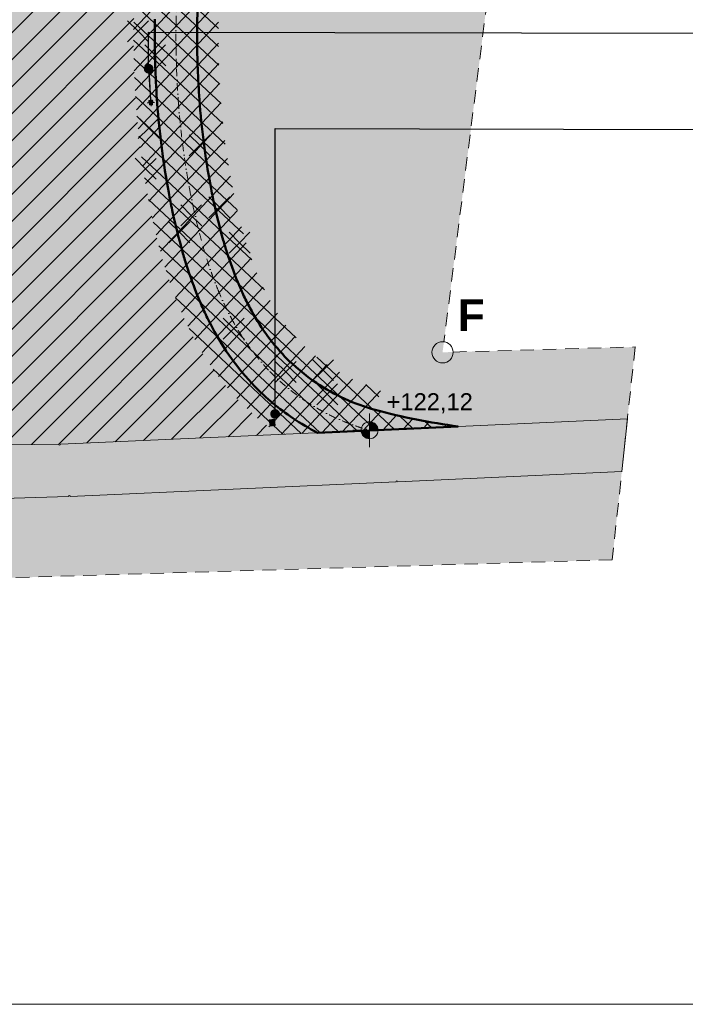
# Model space of a CAD drawing. Header units: millimetres. Extents: x 153785 to 363843, y 18282 to 166787.
# Tile 22 of 67: x 227998 to 259405, y 18282 to 64750. Entities that reach past the tile are written whole.
import ezdxf

# ---------------------------------------------------------------- set-up
doc = ezdxf.new("R2010")
doc.units = ezdxf.units.MM
doc.header["$MEASUREMENT"] = 0
doc.header["$XCLIPFRAME"] = 0
doc.linetypes.add('Kropki i Kreski', pattern=[670.277762, 352.777767, -176.388884, 0, -141.111112])
doc.linetypes.add('Przerywana długa', pattern=[1058.333302, 634.99999, -423.333311])
for name, color, linetype, lineweight in [('0_Nr_pióra__1', 7, 'Continuous', 13), ('0_Nr_pióra__7', 7, 'Continuous', 13), ('2D - Ogólne_Nr_pióra__1', 7, 'Continuous', 13), ('2D - Ogólne_Nr_pióra__121', 255, 'Continuous', 0), ('2D - Ogólne_Nr_pióra__20', 1, 'Continuous', 13), ('2D - Ogólne_Nr_pióra__26', 5, 'Continuous', 50), ('2D - Ogólne_Nr_pióra__38', 30, 'Continuous', 13), ('__Drzewa do wycinki_Nr_pióra__20', 1, 'Continuous', 13), ('Konstrukcja - Słupy_Nr_pióra__1', 7, 'Continuous', 13), ('Opisy - Etykiety_Nr_pióra__1', 7, 'Continuous', 13), ('Opisy - Teksty_Nr_pióra__20', 1, 'Continuous', 13)]:
    doc.layers.add(name, color=color, linetype=linetype, lineweight=lineweight)
for name, color, linetype in [('2D - Ogólne', 7, 'Continuous'), ('_MDCP papierowa', 7, 'Continuous'), ('Opisy - Etykiety', 7, 'Continuous')]:
    doc.layers.add(name, color=color, linetype=linetype)
for name, color, linetype, lineweight, true_color in [('2D - Ogólne_Nr_pióra__82', 7, 'Continuous', 13, 0xaaaaaa), ('2D - Ogólne_Nr_pióra__93', 7, 'Continuous', 13, 0xb5b54a), ('__ Opisy _Nr_pióra__5', 7, 'Continuous', 13, 0x40a5ff), ('Konstrukcja - Ściany zew_Nr_pióra__107', 7, 'Continuous', 5, 0xaaaaaa)]:
    doc.layers.add(name, color=color, linetype=linetype, lineweight=lineweight, true_color=true_color)
doc.styles.add('STYL_AUTOMATYCZNY_1', font='arial.ttf')
doc.styles.add('STYL_AUTOMATYCZNY_4', font='arial.ttf')
doc.dimstyles.new('STYL_AUTOMATYCZNY__4', dxfattribs={"dimtxt": 0.18, "dimasz": 912, "dimexe": 0.18, "dimexo": 0.0625, "dimgap": 0, "dimtad": 0, "dimtih": 1, "dimtoh": 1, "dimdec": 4, "dimzin": 0, "dimdsep": 46, "dimcen": 0.09, "dimadec": 0, "dimazin": 0, "dimtfac": 1, "dimtdec": 4, "dimtmove": 0, "dimatfit": 3, "dimldrblk": 'ARROWHEAD_11', "dimfxl": 1, "dimtolj": 1, "dimtzin": 0, "dimarcsym": 0})
picture_1 = doc.add_image_def('image1.jpg', size_in_pixel=(1754, 2481))
pattern_1 = [(45, (0, 0), (-127.27922, 127.27922), [])]

# ---------------------------------------------------------------- blocks, each defined once
blk = doc.blocks.new('Polilinia_2_5', base_point=(247951, 49052))
at = {"layer": '2D - Ogólne_Nr_pióra__20', "color": 1, "linetype": 'Przerywana długa', "lineweight": 13, "flags": 128}
blk.add_lwpolyline([(248451, 49066), (257038, 49303)], dxfattribs=at)
at = {"layer": '2D - Ogólne_Nr_pióra__20', "color": 1, "linetype": 'Continuous', "lineweight": 13}
blk.add_circle((247951, 49052), 500, dxfattribs=at)
blk = doc.blocks.new('Polilinia_5_5', base_point=(255961, 39265))
at = {"layer": '2D - Ogólne_Nr_pióra__20', "color": 1, "linetype": 'Przerywana długa', "lineweight": 13, "flags": 128}
blk.add_lwpolyline([(255961, 39265), (205491, 37744)], dxfattribs=at)
at = {"layer": '2D - Ogólne_Nr_pióra__20', "color": 1, "linetype": 'Continuous', "lineweight": 13}
blk.add_circle((204991, 37729), 500, dxfattribs=at)
blk = doc.blocks.new('Polilinia_6_5', base_point=(258634, 133310))
at = {"layer": '2D - Ogólne_Nr_pióra__20', "color": 1, "linetype": 'Przerywana długa', "lineweight": 13, "flags": 128}
blk.add_lwpolyline([(258571, 132814), (248014, 49548)], dxfattribs=at)
at = {"layer": '2D - Ogólne_Nr_pióra__20', "color": 1, "linetype": 'Continuous', "lineweight": 13}
blk.add_circle((247951, 49052), 500, dxfattribs=at)
blk = doc.blocks.new('Koty wysokościowe_1_5', base_point=(244510, 45373))
at = {"layer": 'Opisy - Etykiety_Nr_pióra__1', "linetype": 'Continuous', "lineweight": 13}
for points in [[(244510, 45373), (244910, 45373), (244879, 45526), (244793, 45655), (244663, 45742), (244510, 45773)], [(244510, 45373), (244110, 45373), (244140, 45219), (244227, 45090), (244357, 45003), (244510, 44973)]]:
    blk.add_hatch(color=7, dxfattribs=at).paths.add_polyline_path(points)
at = {"layer": 'Opisy - Etykiety_Nr_pióra__1', "color": 7, "linetype": 'Continuous', "lineweight": 13}
for p, q in [((244510, 44573), (244510, 46173)), ((243710, 45373), (245310, 45373))]:
    blk.add_line(p, q, dxfattribs=at)
blk.add_circle((244510, 45373), 400, dxfattribs=at)
at = {"layer": 'Opisy - Etykiety_Nr_pióra__1', "color": 7, "lineweight": 13, "insert": (245310, 46173), "char_height": 800, "attachment_point": 7, "style": 'STYL_AUTOMATYCZNY_1'}
blk.add_mtext('\\A1;{\\pql;\\fArial|b0|i0|c238|p0;\\W1.000000;+122,12}', dxfattribs=at)
blk = doc.blocks.new('ARROWHEAD_11')
at = {"color": 0, "linetype": 'Continuous', "lineweight": 0}
blk.add_line((0, 0), (-1, 0), dxfattribs=at)
at = {"color": 0, "linetype": 'Continuous', "lineweight": 0, "const_width": 0.25, "flags": 128}
blk.add_lwpolyline([(-0.125, 0, 1), (0.125, 0, 1)], format="xyb", close=True, dxfattribs=at)

msp = doc.modelspace()

# ---------------------------------------------------------------- hatches: boundary and pattern name
at = {"layer": '2D - Ogólne_Nr_pióra__121', "linetype": 'Continuous', "lineweight": 0, "true_color": 0xffffff}
msp.add_hatch(color=7, dxfattribs=at).paths.add_polyline_path([(239770.682, 45859.169), (240018.229, 45894.106), (240060.153, 45597.049), (239812.606, 45562.113)])
at = {"layer": '2D - Ogólne_Nr_pióra__38', "linetype": 'Continuous', "lineweight": 0, "true_color": 0x3f2000}
msp.add_hatch(color=38, dxfattribs=at).paths.add_polyline_path([(190399.118, 84206.54, -0.039705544), (193951.602, 91294.748, -0.136235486), (207008.847, 103178.41, -0.051856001), (214530.801, 106095.649, -0.077773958), (223001.677, 107365.603, -0.118054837), (230900.341, 105356.207, -0.108892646), (235445.935, 101206.498, -0.093956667), (237558.678, 96579.719, -0.079874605), (237974.959, 89448.718, -0.023394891), (237064.762, 83059.769), (236831.6, 81960.138, 0.001408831), (236233.802, 79085.644, 0.006151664), (235474.988, 75097.242, 0.010472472), (234859.087, 71064.374, 0.002424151), (234775.827, 70385.857, 0.013145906), (234468.799, 67003.448, 0.010998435), (234378.744, 64775.228, 0.010011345), (234384.713, 62877.276, 0.002674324), (234399.287, 62396.122, 0.009422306), (234486.121, 60815.699, 0.027132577), (235028.233, 56588.212, 0.005756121), (235193.1, 55767.7, 0.015608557), (235680.723, 53795.344, 0.007131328), (235869.627, 53167.08, 0.019826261), (236434.484, 51609.517, 0.011348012), (236732.46, 50932.385, 0.012759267), (237092.905, 50211.188, 0.069935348), (239077.606, 47455.218, 0.051672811), (240891.275, 45944.696, 0.029523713), (242055.322, 45258.97), (245506.137, 45413.024), (245596.048, 45417.024), (248682.19, 45553.835, -0.033249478), (244774.349, 46336.929, -0.081081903), (242006.148, 47605.135, -0.051431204), (240515.616, 48845.265, -0.069815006), (238860.663, 51146.632, -0.012829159), (238543.999, 51779.928, -0.011260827), (238284.519, 52369.38, -0.019743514), (237775.935, 53772.053, -0.007058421), (237605.19, 54339.812, -0.015562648), (237148.962, 56185.558, -0.005710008), (236994.374, 56954.706, -0.027102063), (236480.719, 60962.585, -0.009422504), (236398.003, 62467.781, -0.002661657), (236384.135, 62925.372, -0.009993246), (236378.433, 64739.956, -0.010981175), (236464.793, 66876.913, -0.013136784), (236762.146, 70152.326, -0.002409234), (236842.531, 70807.54, -0.010454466), (237444.757, 74750.806, -0.006143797), (238193.431, 78685.822, -0.001407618), (238788.425, 81546.816), (239025.424, 82664.491, 0.023447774), (239965.398, 89253.288, 0.080044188), (239506.489, 97034.158, 0.094308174), (237079.666, 102360.156, 0.109471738), (231865.389, 107108.355, 0.118657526), (223022.118, 109365.512, 0.07751744), (213968.187, 108015.234, 0.051589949), (206102.021, 104961.02, 0.136470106), (192238.443, 92327.446, 0.016916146), (191113.374, 90371.784)])
at = {"layer": '2D - Ogólne_Nr_pióra__38', "linetype": 'Continuous', "lineweight": 0, "true_color": 0xffbf7f}
msp.add_hatch(color=31, dxfattribs=at).paths.add_polyline_path([(184773.195, 47342.357), (193127.545, 45166.374, -0.880076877), (193216.092, 45155.031, -0.054805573), (193215.017, 45145.255), (205797.167, 42344.808, -0.896084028), (205886.092, 42335.031, -0.012099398), (205886.039, 42332.854), (216326.144, 41827.208, -0.961524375), (216416.071, 41826.384), (230296.112, 42243.679, -0.007513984), (230296.092, 42245.031, -0.977628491), (230386.046, 42247.067), (245756.138, 42942.996, -0.011312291), (245756.092, 42945.031, -0.977542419), (245846.045, 42947.075), (256407.501, 43427.141), (256673.905, 45908.114), (245596.048, 45417.024), (245506.137, 45413.024), (229916.047, 44717.038, -0.011153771), (229916.092, 44715.031, -0.993462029), (229826.096, 44714.441), (216196.088, 44535.622, -0.003279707), (216196.092, 44535.031, -1), (216106.092, 44535.031, -0.007573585), (216106.112, 44536.394), (212597.969, 44642.702, 0.001142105), (209926.982, 44593.354), (209474.806, 44583.792, -0.002230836), (208787.621, 44570.507, -0.005246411), (207483.278, 44562.158), (207400.905, 44562.527, 0.012630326), (206412.048, 44539.896, -0.078608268), (204890.801, 44703.99, -0.011565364), (204638.334, 44772.837, 0.011441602), (203269.446, 45111.672), (203140.377, 45140.212, -0.006256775), (201102.226, 45617.855, -0.001008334), (200746.467, 45706.323), (200339.268, 45807.58, 0.004418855), (199174.068, 46082.603, -0.0134412), (198554.588, 46228.135, -0.015311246), (198151.735, 46341.933, 0.001024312), (198110.87, 46354.95, 0.035796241), (197830.557, 46419.448, -0.006649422), (197812.762, 46422.061, -0.055286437), (197590.468, 46474.034, -0.138202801), (197403.669, 46610.41), (197276.281, 46636.813), (193855.155, 47345.898, -0.902700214), (193766.092, 47355.031, -0.07964149), (193768.346, 47369.097), (185283.837, 50160.966, -0.369739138), (185233.758, 50130.633)])
at = {"layer": '2D - Ogólne_Nr_pióra__93', "linetype": 'Continuous', "lineweight": 0, "true_color": 0x5a5a25}
h = msp.add_hatch(color=59, dxfattribs=at)
h.paths.add_polyline_path([(213968.187, 108015.234, -0.07751744), (223022.118, 109365.512, -0.118657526), (231865.389, 107108.355, -0.109471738), (237079.666, 102360.156, -0.094308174), (239506.489, 97034.158, -0.080044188), (239965.398, 89253.288, -0.023447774), (239025.424, 82664.491), (238788.425, 81546.816, 0.001407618), (238193.431, 78685.822, 0.006143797), (237444.757, 74750.806, 0.010454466), (236842.531, 70807.54, 0.002409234), (236762.146, 70152.326, 0.013136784), (236464.793, 66876.913, 0.010981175), (236378.433, 64739.956, 0.009993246), (236384.135, 62925.372, 0.002661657), (236398.003, 62467.781, 0.009422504), (236480.719, 60962.585, 0.027102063), (236994.374, 56954.706, 0.005710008), (237148.962, 56185.558, 0.015562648), (237605.19, 54339.812, 0.007058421), (237775.935, 53772.053, 0.019743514), (238284.519, 52369.38, 0.011260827), (238543.999, 51779.928, 0.012829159), (238860.663, 51146.632, 0.069815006), (240515.616, 48845.265, 0.051431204), (242006.148, 47605.135, 0.081081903), (244774.349, 46336.929, 0.033249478), (248682.19, 45553.835), (256673.905, 45908.114), (257038.48, 49303.325), (247950.958, 49052.303), (258634.135, 133310.457), (197302.698, 141130.044), (193791.092, 113485.031), (191113.374, 90371.784, -0.016916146), (192238.443, 92327.446, -0.136470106), (206102.021, 104961.02, -0.051589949)])
h.paths.add_polyline_path([(221331.842, 116740.717, 0.020139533), (221453.584, 118012.868), (221461.907, 118136.386), (221470.559, 118264.38, -0.069277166), (222089.702, 121301.078), (222133.92, 121424.714), (222171.94, 121530.882, 0.055227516), (222697.85, 123482.547, 0.157203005), (221889.733, 127337.848, 0.155624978), (218369.183, 130702.872, 0.137690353), (213724.7, 131507.152, 0.107111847), (209365.668, 130087.702, 0.126369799), (206074.356, 126969.95, 0.123230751), (204755.247, 122546.698, 0.052473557), (204946.46, 119452.824, -0.054544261), (205165.65, 115586.923, 0.026827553), (205142.438, 114492.523, 0.067092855), (205344.274, 113285.458, 0.101216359), (206332.226, 111580.978, 0.097278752), (208550.465, 109849.952, 0.050623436), (209953.039, 109308.138, 0.177377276), (215603.607, 109832.339, 0.095379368), (219080.777, 112414.876, 0.095526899), (220929.458, 115230.4, 0.056636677)], flags=0)
h = msp.add_hatch(color=59, dxfattribs=at)
h.paths.add_polyline_path([(185233.758, 50130.633, 0.369739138), (185283.837, 50160.966), (193768.346, 47369.097, 0.07964149), (193766.092, 47355.031, 0.902700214), (193855.155, 47345.898), (197276.281, 46636.813), (197403.669, 46610.41, 0.138202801), (197590.468, 46474.034, 0.055286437), (197812.762, 46422.061, 0.006649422), (197830.557, 46419.448, -0.035796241), (198110.87, 46354.95, -0.001024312), (198151.735, 46341.933, 0.015311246), (198554.588, 46228.135, 0.0134412), (199174.068, 46082.603, -0.004418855), (200339.268, 45807.58), (200746.467, 45706.323, 0.001008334), (201102.226, 45617.855, 0.006256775), (203140.377, 45140.212), (203269.446, 45111.672, -0.011441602), (204638.334, 44772.837, 0.011565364), (204890.801, 44703.99, 0.078608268), (206412.048, 44539.896, -0.012630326), (207400.905, 44562.527), (207483.278, 44562.158, 0.005246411), (208787.621, 44570.507, 0.002230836), (209474.806, 44583.792), (209926.982, 44593.354, -0.001142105), (212597.969, 44642.702), (216106.112, 44536.394, 0.007573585), (216106.092, 44535.031, 1.000001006), (216196.092, 44535.031, 0.003279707), (216196.088, 44535.622), (229826.096, 44714.441, 0.993462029), (229916.092, 44715.031, 0.011153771), (229916.047, 44717.038), (242055.322, 45258.97, -0.029523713), (240891.275, 45944.696, -0.051672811), (239077.606, 47455.218, -0.069935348), (237092.905, 50211.188, -0.012759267), (236732.46, 50932.385, -0.011348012), (236434.484, 51609.517, -0.019826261), (235869.627, 53167.08, -0.007131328), (235680.723, 53795.344, -0.015608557), (235193.1, 55767.7, -0.005756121), (235028.233, 56588.212, -0.027132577), (234486.121, 60815.699, -0.009422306), (234399.287, 62396.122, -0.002674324), (234384.713, 62877.276, -0.010011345), (234378.744, 64775.228, -0.010998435), (234468.799, 67003.448, -0.013145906), (234775.827, 70385.857, -0.002424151), (234859.087, 71064.374, -0.010472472), (235474.988, 75097.242, -0.006151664), (236233.802, 79085.644, -0.001408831), (236831.6, 81960.138), (237064.762, 83059.769, 0.023394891), (237974.959, 89448.718, 0.079874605), (237558.678, 96579.719, 0.093956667), (235445.935, 101206.498, 0.108892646), (230900.341, 105356.207, 0.118054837), (223001.677, 107365.603, 0.077773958), (214530.801, 106095.649, 0.051856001), (207008.847, 103178.41, 0.136235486), (193951.602, 91294.748, 0.039705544), (190399.118, 84206.54), (190084.439, 81490.326), (190166.648, 81478.696, 0.007402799), (189968.736, 80491.616), (189311.092, 74815.031)])
h.paths.add_polyline_path([(211294.582, 89471.733, 0.054553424), (211773.152, 86798.644, 0.104435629), (213855.528, 82873.606, 0.042433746), (214908.155, 81824.14, 0.047703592), (216466.121, 80779.21, 0.037439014), (218688.696, 79772.237, 0.045064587), (221455.369, 79012.224, 0.056634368), (223919.11, 78847.272, 0.119819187), (228547.753, 80212.398, 0.126276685), (232348.436, 84058.431, 0.101457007), (234368.849, 89969.792, 0.093220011), (234094.486, 95932.846, 0.11306133), (231467.236, 101364.701, 0.055672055), (229509.685, 103275.234, 0.097014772), (225231.181, 105429.937, 0.097701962), (220931.939, 105807.073, 0.113031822), (216874.732, 104361.184, 0.109715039), (213733.118, 101196.184, 0.068049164), (212333.738, 98092.013, 0.060078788), (211290.26, 91881.865, 0.032133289)], flags=0)
msp.add_hatch(color=59, dxfattribs=at).paths.add_polyline_path([(184023.287, 42802.376), (204990.856, 37729.294), (255960.616, 39265.397), (256407.501, 43427.141), (245846.045, 42947.075, 0.977542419), (245756.092, 42945.031, 0.011312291), (245756.138, 42942.996), (230386.046, 42247.067, 0.977628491), (230296.092, 42245.031, 0.007513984), (230296.112, 42243.679), (216416.071, 41826.384, 0.961524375), (216326.144, 41827.208), (205886.039, 42332.854, 0.012099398), (205886.092, 42335.031, 0.896084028), (205797.167, 42344.808), (193215.017, 45145.255, 0.054805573), (193216.092, 45155.031, 0.880076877), (193127.545, 45166.374), (184773.195, 47342.357)])
at = {"layer": '__ Opisy _Nr_pióra__5', "linetype": 'Continuous', "lineweight": 13, "true_color": 0x40a5ff}
h = msp.add_hatch(dxfattribs=at)
h.set_pattern_fill('Bloczki_betonowe_0005', color=161, style=0, pattern_type=2)
h.set_pattern_definition([(46.9443, (219319.7, 77772.06), (-490.789, 458.561), []), (136.9443, (219319.7, 77772.06), (428.45, 458.561), [])])
h.paths.add_polyline_path([(235509.458, 51229.607, 0.011384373), (235826.69, 50508.615, 0.012731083), (236209.042, 49743.436, 0.069980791), (238358.588, 46760.212, 0.049488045), (240240.224, 45177.939), (245506.137, 45413.024), (245596.048, 45417.024), (248678.509, 45553.672, -0.033057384), (244774.349, 46336.929), (245038.947, 47301.288, -0.081085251), (242563.584, 48435.355, -0.051268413), (241234.604, 49540.314, -0.069733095), (239744.565, 51614.313, -0.012873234), (239449.768, 52203.699, -0.011207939), (239209.526, 52749.339, -0.019694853), (238729.088, 54074.543, -0.007016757), (238567.417, 54612.07, -0.015537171), (238126.893, 56394.489, -0.005684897), (237977.444, 57137.958, -0.027085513), (237478.019, 61036.028, -0.009422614), (237397.361, 62503.61, -0.002654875), (237383.847, 62949.421, -0.009983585), (237378.278, 64722.321, -0.010972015), (237462.79, 66813.649, -0.013131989), (237755.306, 70035.561, -0.002401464), (237834.254, 70679.129, -0.010445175), (238429.643, 74577.593, -0.006139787), (239173.246, 78485.915, -0.001407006), (239766.838, 81340.155), (240005.731, 82466.736, 0.023473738), (240960.623, 89155.635, 0.080116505), (240480.43, 97261.189, 0.094455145), (237896.532, 102936.984, 0.109713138), (232347.779, 107984.472, 0.118913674), (223032.289, 110365.466, 0.077400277), (213687.006, 108975.048, 0.051467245), (205648.599, 105852.321, 0.136285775), (191403.808, 92878.725), (190273.379, 83121.202), (191016.395, 83049.959, -0.04396782), (194808.189, 90778.38, -0.136107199), (207462.252, 102287.1, -0.052000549), (214812.25, 105135.882, -0.077914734), (222991.399, 106365.648, -0.117696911), (230417.646, 104480.189, -0.1085412), (234629.071, 100629.668, -0.093743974), (236584.815, 96352.264, -0.079774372), (236979.746, 89546.502, -0.023367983), (236084.406, 83257.291), (235853.187, 82166.8, 0.001409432), (235253.988, 79285.558, 0.006155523), (234490.104, 75270.465, 0.010481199), (233867.366, 71192.796, 0.002431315), (233782.667, 70502.622, 0.013150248), (233470.802, 67066.718, 0.011006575), (233378.899, 64792.864, 0.010019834), (233385.002, 62853.229, 0.002680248), (233399.93, 62360.293, 0.009422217), (233488.821, 60742.255, 0.027146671), (234045.163, 56404.969, 0.005777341), (234215.169, 55558.772, 0.015629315), (234718.484, 53523.13, 0.007163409), (234916.471, 52864.597, 0.01986174)])
h = msp.add_hatch(dxfattribs=at)
h.set_pattern_fill('Bloczki_ceramiczne_0005', color=161, style=0, pattern_type=2)
h.set_pattern_definition([(45, (213644.8, 75613.5), (-636.396, 636.396), [])])
h.paths.add_polyline_path([(233470.802, 67066.724, -0.013147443), (233782.667, 70502.619, -0.002429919), (233867.366, 71192.797, -0.010479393), (234490.107, 75270.482, -0.006145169), (235253.983, 79285.536, -0.001410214), (235853.188, 82166.801), (236084.341, 83256.983, 0.023211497), (236979.828, 89547.342, 0.080047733), (236584.939, 96351.762, 0.093498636), (234636.474, 100619.193, 0.109077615), (230344.251, 104427.924, 0.129863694), (221510.354, 106736.904, 0.084667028), (212551.749, 105192.174, 0.073183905), (203280.173, 100347.711, 0.120658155), (193509.763, 89157.011, 0.081329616), (191070.703, 81350.798), (190084.439, 81490.326), (189311.092, 74815.031), (185241.092, 50175.031), (185233.758, 50130.633, 0.369739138), (185283.837, 50160.966), (191627.928, 48073.412), (193768.346, 47369.097), (193811.092, 47355.031), (193855.155, 47345.898), (196079.097, 46884.949), (197546.96, 46493.03, 0.006105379), (197556.312, 46488.453, 0.066279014), (197684.431, 46445.524), (197687.123, 46445.044, 0.030866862), (197812.762, 46422.061, -0.015407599), (197771.843, 46429.925), (197830.557, 46419.448, -0.041134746), (198151.735, 46341.933, 0.022285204), (199174.068, 46082.603, -0.005967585), (200746.466, 45706.323, 0.006766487), (203140.377, 45140.212, -0.012514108), (204638.334, 44772.837, 0.07955332), (206412.048, 44539.896, -0.013682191), (207483.278, 44562.158, 0.006464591), (209474.806, 44583.792, -0.001335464), (212597.969, 44642.702), (216106.112, 44536.394, 0.007573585), (216106.092, 44535.031, 1), (216196.092, 44535.031, 0.003279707), (216196.088, 44535.622), (229826.096, 44714.441, 0.993462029), (229916.092, 44715.031, 0.011153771), (229916.047, 44717.038), (242055.899, 45258.996), (242043.573, 45265.382), (240227.782, 45186.462, -0.049217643), (238358.136, 46760.677, -0.069703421), (236209.317, 49742.92, -0.012738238), (235826.679, 50508.641, -0.011368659), (235509.479, 51229.556, -0.019873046), (234916.458, 52864.639, -0.007152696), (234718.491, 53523.105, -0.01563192), (234215.167, 55558.779, -0.005776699), (234045.152, 56405.027, -0.027117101), (233488.827, 60742.17, -0.009434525), (233399.929, 62360.303, -0.002687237), (233385.001, 62853.247, -0.01001765), (233378.899, 64792.86, -0.011006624)])
h.paths.add_polyline_path([(211479.942, 94040.092, -0.112036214), (213733.118, 101196.184, -0.10201625), (216598.906, 104179.68, -0.142358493), (221661.212, 105864.599, -0.140567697), (228054.105, 104249.442, -0.1373974), (232734.778, 99497.323, -0.118875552), (234510.568, 92723.268, -0.111347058), (233148.465, 85612.845, -0.155055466), (228786.491, 80356.233, -0.149304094), (223019.373, 78840.009, -0.084521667), (218195.017, 79963.536, -0.136998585), (213855.528, 82873.606, -0.111589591), (211640.263, 87281.071, -0.083620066)], flags=0)
at = {"layer": 'Konstrukcja - Słupy_Nr_pióra__1', "linetype": 'Continuous', "lineweight": 13}
for points in [[(234005.931, 62623.981), (234017.544, 62424.318), (234167.291, 62433.028), (234155.678, 62632.69)], [(234169.534, 60930.623), (234189.5, 60931.784), (234102.401, 62429.254), (234082.435, 62428.092)], [(234104.643, 60926.849), (234116.257, 60727.186), (234266.004, 60735.896), (234254.39, 60935.559)]]:
    msp.add_hatch(color=7, dxfattribs=at).paths.add_polyline_path(points)
at = {"layer": 'Konstrukcja - Ściany zew_Nr_pióra__107', "linetype": 'Continuous', "lineweight": 5, "true_color": 0xaaaaaa}
h = msp.add_hatch(dxfattribs=at)
h.set_pattern_fill('Bloczki_ceramiczne_0005', color=253, style=0, pattern_type=2)
h.set_pattern_definition(pattern_1)
h.paths.add_polyline_path([(234008.142, 62413.754), (234001.755, 62523.569), (233996.763, 62523.278), (234003.441, 62408.472)])
h = msp.add_hatch(dxfattribs=at)
h.set_pattern_fill('Bloczki_ceramiczne_0005', color=253, style=0, pattern_type=2)
h.set_pattern_definition(pattern_1)
h.paths.add_polyline_path([(234083.306, 62413.118), (234083.015, 62418.109), (234008.142, 62413.754), (234003.441, 62408.472)])
h = msp.add_hatch(dxfattribs=at)
h.set_pattern_fill('Bloczki_ceramiczne_0005', color=253, style=0, pattern_type=2)
h.set_pattern_definition(pattern_1)
h.paths.add_polyline_path([(234174.525, 60930.913), (234184.508, 60931.494), (234097.409, 62428.963), (234087.426, 62428.383)])
h = msp.add_hatch(dxfattribs=at)
h.set_pattern_fill('Bloczki_ceramiczne_0005', color=253, style=0, pattern_type=2)
h.set_pattern_definition(pattern_1)
h.paths.add_polyline_path([(234183.137, 62418.924), (234177.855, 62423.625), (234102.982, 62419.27), (234103.272, 62414.279)])
h = msp.add_hatch(dxfattribs=at)
h.set_pattern_fill('Bloczki_ceramiczne_0005', color=253, style=0, pattern_type=2)
h.set_pattern_definition(pattern_1)
h.paths.add_polyline_path([(234171.468, 62533.44), (234177.855, 62423.625), (234183.137, 62418.924), (234176.459, 62533.73)])
h = msp.add_hatch(dxfattribs=at)
h.set_pattern_fill('Bloczki_ceramiczne_0005', color=253, style=0, pattern_type=2)
h.set_pattern_definition(pattern_1)
h.paths.add_polyline_path([(234088.798, 60940.953), (234094.08, 60936.251), (234168.953, 60940.606), (234168.663, 60945.598)])
h = msp.add_hatch(dxfattribs=at)
h.set_pattern_fill('Bloczki_ceramiczne_0005', color=253, style=0, pattern_type=2)
h.set_pattern_definition(pattern_1)
h.paths.add_polyline_path([(234088.798, 60940.953), (234095.475, 60826.147), (234100.467, 60826.437), (234094.08, 60936.251)])
h = msp.add_hatch(dxfattribs=at)
h.set_pattern_fill('Bloczki_ceramiczne_0005', color=253, style=0, pattern_type=2)
h.set_pattern_definition(pattern_1)
h.paths.add_polyline_path([(234188.629, 60946.759), (234188.919, 60941.768), (234263.793, 60946.123), (234268.494, 60951.404)])
h = msp.add_hatch(dxfattribs=at)
h.set_pattern_fill('Bloczki_ceramiczne_0005', color=253, style=0, pattern_type=2)
h.set_pattern_definition(pattern_1)
h.paths.add_polyline_path([(234275.172, 60836.598), (234268.494, 60951.404), (234263.793, 60946.123), (234270.18, 60836.308)])

# ---------------------------------------------------------------- linework, layer by layer
at = {"layer": '0_Nr_pióra__1', "color": 7, "linetype": 'Continuous', "lineweight": 13}
for p, q in [((234006.746, 62523.859), (233906.915, 62518.052)), ((234155.678, 62632.69), (234005.931, 62623.981)), ((234005.931, 62623.981), (234017.544, 62424.318)), ((234017.544, 62424.318), (234167.291, 62433.028)), ((234081.966, 62608.369), (234077.321, 62688.234)), ((234091.257, 62448.639), (234095.902, 62368.774)), ((234167.291, 62433.028), (234155.678, 62632.69)), ((234166.476, 62533.149), (234266.308, 62538.956)), ((234254.39, 60935.559), (234104.643, 60926.849)), ((234104.643, 60926.849), (234116.257, 60727.186)), ((234180.678, 60911.238), (234176.033, 60991.103)), ((234266.004, 60735.896), (234254.39, 60935.559)), ((234105.459, 60826.727), (234005.627, 60820.921)), ((234116.257, 60727.186), (234266.004, 60735.896)), ((234189.969, 60751.507), (234194.614, 60671.642)), ((234265.189, 60836.018), (234365.02, 60841.824))]:
    msp.add_line(p, q, dxfattribs=at)
for points in [[(234001.755, 62523.569), (233996.763, 62523.278)], [(233996.763, 62523.278), (234003.441, 62408.472)], [(234008.142, 62413.754), (234001.755, 62523.569)], [(234003.441, 62408.472), (234083.306, 62413.118)], [(234083.015, 62418.109), (234008.142, 62413.754)], [(234082.435, 62428.092), (234083.015, 62418.109)], [(234083.306, 62413.118), (234168.663, 60945.598)], [(234087.426, 62428.383), (234088.007, 62418.399)], [(234088.297, 62413.408), (234173.654, 60945.888)], [(234097.99, 62418.98), (234097.409, 62428.963)], [(234183.638, 60946.469), (234098.28, 62413.989)], [(234102.982, 62419.27), (234102.401, 62429.254)], [(234177.855, 62423.625), (234102.982, 62419.27)], [(234103.272, 62414.279), (234183.137, 62418.924)], [(234188.629, 60946.759), (234103.272, 62414.279)], [(234176.459, 62533.73), (234171.468, 62533.44)], [(234171.468, 62533.44), (234177.855, 62423.625)], [(234183.137, 62418.924), (234176.459, 62533.73)], [(234168.663, 60945.598), (234088.798, 60940.953)], [(234088.798, 60940.953), (234095.475, 60826.147)], [(234094.08, 60936.251), (234168.953, 60940.606)], [(234100.467, 60826.437), (234094.08, 60936.251)], [(234168.953, 60940.606), (234169.534, 60930.623)], [(234173.945, 60940.897), (234174.525, 60930.913)], [(234184.508, 60931.494), (234183.928, 60941.477)], [(234268.494, 60951.404), (234188.629, 60946.759)], [(234188.919, 60941.768), (234263.793, 60946.123)], [(234189.5, 60931.784), (234188.919, 60941.768)], [(234263.793, 60946.123), (234270.18, 60836.308)], [(234275.172, 60836.598), (234268.494, 60951.404)], [(234095.475, 60826.147), (234100.467, 60826.437)], [(234270.18, 60836.308), (234275.172, 60836.598)]]:
    msp.add_lwpolyline(points, dxfattribs=at)
for p in [(234086.611, 62528.504), (234185.324, 60831.373)]:
    msp.add_point(p, dxfattribs=at)
at = {"layer": '0_Nr_pióra__7', "color": 7, "linetype": 'Continuous', "lineweight": 13}
msp.add_arc((247274.803, 55450.119), 9450, 236.1154861, 254.6569106, dxfattribs=at)
at = {"layer": '2D - Ogólne_Nr_pióra__1', "color": 7, "linetype": 'Continuous', "lineweight": 13, "flags": 128}
msp.add_lwpolyline([(234378.744, 64775.228, 0.010011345), (234384.713, 62877.276, 0.002674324), (234399.287, 62396.122, 0.009422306), (234486.121, 60815.699, 0.027132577), (235028.233, 56588.212, 0.005756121), (235193.1, 55767.7, 0.015608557), (235680.723, 53795.344, 0.007131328), (235869.627, 53167.08, 0.019826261), (236434.484, 51609.517, 0.011348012), (236732.46, 50932.385, 0.012759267), (237092.905, 50211.188, 0.069935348), (239077.606, 47455.218, 0.051672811), (240891.275, 45944.696, 0.029523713), (242055.322, 45258.97), (245506.137, 45413.024), (245596.048, 45417.024), (248682.19, 45553.835, -0.033249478), (244774.349, 46336.929, -0.081081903), (242006.148, 47605.135, -0.051431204), (240515.616, 48845.265, -0.069815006), (238860.663, 51146.632, -0.012829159), (238543.999, 51779.928, -0.011260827), (238284.519, 52369.38, -0.019743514), (237775.935, 53772.053, -0.007058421), (237605.19, 54339.812, -0.015562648), (237148.962, 56185.558, -0.005710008), (236994.374, 56954.706, -0.027102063), (236480.719, 60962.585, -0.009422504), (236398.003, 62467.781, -0.002661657), (236384.135, 62925.372, -0.009993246), (236378.433, 64739.956, -0.010981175), (236464.793, 66876.913, -0.013136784)], format="xyb", dxfattribs=at)
msp.add_lwpolyline([(239770.682, 45859.169), (240018.229, 45894.106), (240060.153, 45597.049), (239812.606, 45562.113)], close=True, dxfattribs=at)
at = {"layer": '2D - Ogólne_Nr_pióra__20', "color": 1, "linetype": 'Kropki i Kreski', "lineweight": 13}
msp.add_lwpolyline([(235466.796, 66940.179, 0.010989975), (235378.589, 64757.591, 0.01000249), (235384.424, 62901.324, 0.002668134), (235398.645, 62431.951, 0.009422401), (235483.42, 60889.142, 0.027117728), (236011.304, 56771.458, 0.005733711), (236171.031, 55976.628, 0.015586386), (236642.959, 54067.57, 0.007096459), (236822.781, 53469.565, 0.01978706), (237359.505, 51989.441, 0.011307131), (237638.23, 51356.156, 0.012791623), (237976.777, 50678.922, 0.069881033), (239796.616, 48150.235, 0.05156337), (241448.711, 46774.915, 0.081079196), (244509.75, 45372.57)], format="xyb", dxfattribs=at)
at = {"layer": '2D - Ogólne_Nr_pióra__20', "color": 1, "linetype": 'Przerywana długa', "lineweight": 13}
msp.add_lwpolyline([(257038.48, 49303.325), (255960.616, 39265.397)], dxfattribs=at)
at = {"layer": '2D - Ogólne_Nr_pióra__26', "color": 5, "linetype": 'Continuous', "lineweight": 50}
for points in [[(236464.793, 66876.913, 0.010981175), (236378.433, 64739.956, 0.009993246), (236384.135, 62925.372, 0.002661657), (236398.003, 62467.781, 0.009422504), (236480.719, 60962.585, 0.027102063), (236994.374, 56954.706, 0.005710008), (237148.962, 56185.558, 0.015562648), (237605.19, 54339.812, 0.007058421), (237775.935, 53772.053, 0.019743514), (238284.519, 52369.38, 0.011260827), (238543.999, 51779.928, 0.012829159), (238860.663, 51146.632, 0.069815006), (240515.616, 48845.265, 0.051431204), (242006.148, 47605.135, 0.081081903), (244774.349, 46336.929)], [(234378.744, 64775.228, 0.010011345), (234384.713, 62877.276, 0.002674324), (234399.287, 62396.122, 0.009422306), (234486.121, 60815.699, 0.027132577), (235028.233, 56588.212, 0.005756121), (235193.1, 55767.7, 0.015608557), (235680.723, 53795.344, 0.007131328), (235869.627, 53167.08, 0.019826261), (236434.484, 51609.517, 0.011348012), (236732.46, 50932.385, 0.012759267), (237092.905, 50211.188, 0.069935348), (239077.606, 47455.218, 0.051672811), (240891.275, 45944.696, 0.029523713), (242055.322, 45258.97)], [(244774.349, 46336.929, 0.033249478), (248682.19, 45553.835)]]:
    msp.add_lwpolyline(points, format="xyb", dxfattribs=at)
msp.add_lwpolyline([(248682.19, 45553.835), (242055.322, 45258.97)], dxfattribs=at)
at = {"layer": '2D - Ogólne_Nr_pióra__82', "color": 253, "linetype": 'Continuous', "lineweight": 13, "true_color": 0xaaaaaa, "flags": 128}
msp.add_lwpolyline([(216416.071, 41826.384), (230296.112, 42243.679, -0.007513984), (230296.092, 42245.031, -0.977628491), (230386.046, 42247.067), (245756.138, 42942.996, -0.011312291), (245756.092, 42945.031, -0.977542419), (245846.045, 42947.075), (256407.501, 43427.141), (256673.905, 45908.114), (245596.048, 45417.024), (245506.137, 45413.024), (229916.047, 44717.038, -0.011153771), (229916.092, 44715.031, -0.993462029), (229826.096, 44714.441), (216196.088, 44535.622, -0.003279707)], format="xyb", dxfattribs=at)
at = {"layer": '__Drzewa do wycinki_Nr_pióra__20', "color": 1, "linetype": 'Continuous', "lineweight": 13}
for points in [[(233084.94, 64701.183), (233581.092, 64205.031), (234071.357, 64695.297), (233581.092, 64205.031), (234077.243, 63708.88), (233581.092, 64205.031), (233084.94, 63708.88)], [(233894.94, 63571.183), (234391.092, 63075.031), (234881.357, 63565.297), (234391.092, 63075.031), (234887.243, 62578.88), (234391.092, 63075.031), (233894.94, 62578.88)], [(233594.94, 60131.183), (234091.092, 59635.031), (234581.357, 60125.297), (234091.092, 59635.031), (234587.243, 59138.88), (234091.092, 59635.031), (233594.94, 59138.88)], [(235994.94, 59321.183), (236491.092, 58825.031), (236981.357, 59315.297), (236491.092, 58825.031), (236987.243, 58328.88), (236491.092, 58825.031), (235994.94, 58328.88)], [(233445.926, 58210.562), (233942.077, 57714.411), (234432.342, 58204.676), (233942.077, 57714.411), (234438.229, 57218.259), (233942.077, 57714.411), (233445.926, 57218.259)], [(236924.94, 56391.183), (237421.092, 55895.031), (237911.357, 56385.297), (237421.092, 55895.031), (237917.243, 55398.88), (237421.092, 55895.031), (236924.94, 55398.88)], [(235594.94, 56011.183), (236091.092, 55515.031), (236581.357, 56005.297), (236091.092, 55515.031), (236587.243, 55018.88), (236091.092, 55515.031), (235594.94, 55018.88)], [(235034.94, 55211.183), (235531.092, 54715.031), (236021.357, 55205.297), (235531.092, 54715.031), (236027.243, 54218.88), (235531.092, 54715.031), (235034.94, 54218.88)], [(237874.94, 54721.183), (238371.092, 54225.031), (238861.357, 54715.297), (238371.092, 54225.031), (238867.243, 53728.88), (238371.092, 54225.031), (237874.94, 53728.88)], [(237599.94, 50671.183), (238096.092, 50175.031), (238586.357, 50665.297), (238096.092, 50175.031), (238592.243, 49678.88), (238096.092, 50175.031), (237599.94, 49678.88)], [(240054.94, 48621.183), (240551.092, 48125.031), (241041.357, 48615.297), (240551.092, 48125.031), (241047.243, 47628.88), (240551.092, 48125.031), (240054.94, 47628.88)], [(241814.94, 48711.183), (242311.092, 48215.031), (242801.357, 48705.297), (242311.092, 48215.031), (242807.243, 47718.88), (242311.092, 48215.031), (241814.94, 47718.88)], [(242014.94, 47571.183), (242511.092, 47075.031), (243001.357, 47565.297), (242511.092, 47075.031), (243007.243, 46578.88), (242511.092, 47075.031), (242014.94, 46578.88)]]:
    msp.add_lwpolyline(points, dxfattribs=at)

# ---------------------------------------------------------------- block references
at = {"layer": '2D - Ogólne', "color": 1, "linetype": 'Przerywana długa', "lineweight": 13}
for name, p in [('Polilinia_6_5', (258634.135, 133310.457)), ('Polilinia_2_5', (247950.958, 49052.303)), ('Polilinia_5_5', (255960.616, 39265.397))]:
    msp.add_blockref(name, p, dxfattribs=at)
at = {"layer": 'Opisy - Etykiety', "color": 7, "lineweight": 13}
msp.add_blockref('Koty wysokościowe_1_5', (244509.75, 45372.57), dxfattribs=at)

# ---------------------------------------------------------------- texts
at = {"layer": 'Opisy - Teksty_Nr_pióra__20', "color": 1, "linetype": 'Continuous', "lineweight": 13, "insert": (249300.167, 51558.682), "char_height": 1500, "attachment_point": 2, "style": 'STYL_AUTOMATYCZNY_4'}
msp.add_mtext('\\A1;{\\pqc;\\fArial|b1|i0|c238|p0;\\W1.000000;F}', dxfattribs=at)

# ---------------------------------------------------------------- pictures from other files: only their frames are drawn
at = {"layer": '_MDCP papierowa', "linetype": 'Continuous', "lineweight": 0}
image = msp.add_image(picture_1, insert=(363843.459, 18281.634), size_in_units=(148505.333, 210058), rotation=90, dxfattribs=at)
image.set_boundary_path([(-0.5, -0.5), (1753.5, 2480.5)])

# ---------------------------------------------------------------- leaders
at = {"layer": 'Opisy - Etykiety_Nr_pióra__1', "color": 7, "linetype": 'Continuous', "lineweight": 13, "annotation_type": 0, "has_hookline": 1, "hookline_direction": 0}
for points, text_width in [([(234083.306, 62435.557), (234083.306, 64161.047), (261175.422, 64111.713)], 17188), ([(240049.094, 46142.428), (240049.094, 59610.134), (261175.422, 59560.795)], 22910)]:
    msp.add_leader(points, dimstyle='STYL_AUTOMATYCZNY__4', dxfattribs=dict(at, text_width=text_width))

doc.saveas('drawing.dxf')
